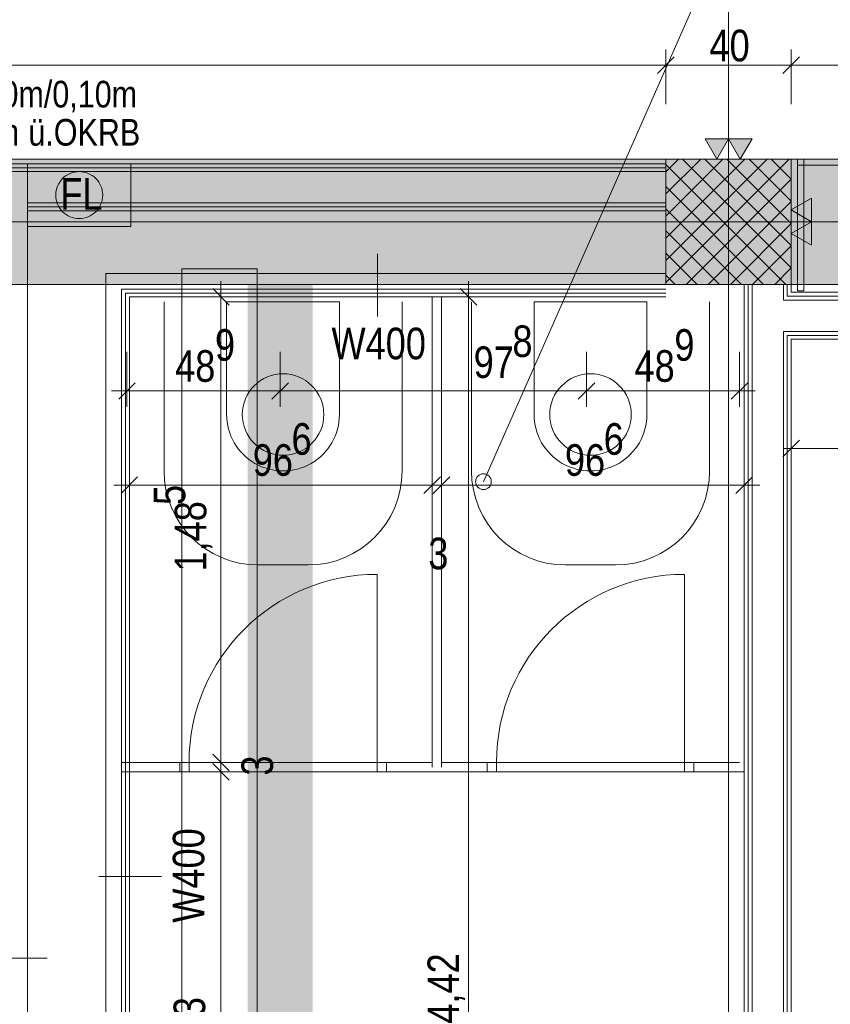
# Model space of a CAD drawing. Extents: x -620 to 300, y 62 to 1112.
# Tile 69 of 71: x -336 to -285, y 725 to 788. Entities that reach past the tile are written whole.
import ezdxf
from ezdxf.lldxf.tags import DXFTag

# ---------------------------------------------------------------- set-up
doc = ezdxf.new("R2010")
doc.units = 0
doc.layers.get('0').update_dxf_attribs({"lineweight": 13})
for name, color, linetype, lineweight, true_color in [('00 -Bauelemente -Dämmung innen', 7, 'Continuous', 9, 0xff7fe6), ('00 -Bauelemente -Gipskarton', 7, 'Continuous', 9, 0xff7fe6), ('30 -33 Aussenwände- 3 Aussenstützen', 7, 'Continuous', 50, 0x0000dd), ('30 -34 Innenwände- 11 Durchbruch', 4, 'Continuous', 9, 0x00ffff), ('30 -34 Innenwände- 2 nichttragend', 7, 'Continuous', 18, 0xff7fe6), ('30 -34 Innenwände- 4 Türen_Fenster', 7, 'Continuous', 15, 0x9955ff), ('30 -35 Decken- 1 Konstruktion-Träger- Stahlbeton', 7, 'grob-A06GA1998I', 13, 0x33aa00), ('40 -41 Abwasser_Wasser_Gas- 1 Abwasser + sanitäre Anlagen', 7, 'Continuous', 9, 0xff6633), ('40 -47 Nutzungspez. Anlagen- 4 Feuerlöschanlagen', 7, 'Continuous', 9, 0xff7fff), ('60 -61 Ausstattung -1 Möbel -verdeckt', 9, 'fein_strichliert-A06GA19B8I', 13, 0x808080), ('60- 61 allgemeine Ausstattung- 1 Möbel', 7, 'Continuous', 9, 0x00cccc), ('70 -72 Beschriftung- 2 Beschriftung Bauteile', 7, 'Continuous', 9, 0x9999ff), ('70 -75 Raumstempel-2 Verweislinie', 3, 'Continuous', 9, 0x00ff00), ('70 -76 Bemaßung- 2 Allgemein', 7, 'Continuous', 5, 0x6666cc), ('iwb_Schraffur_Unterzug', 7, 'Continuous', 5, 0xffffcc)]:
    doc.layers.add(name, color=color, linetype=linetype, lineweight=lineweight, true_color=true_color)
for name, color, linetype, lineweight in [('30 -35 Decken- 1 Konstruktion-Träger- Stahl Hohlprofil', 7, 'grob-A06GA1998I', 9), ('70 -71 Achsen- 1 Gebäudeachsen', 7, 'STRICHPUNKT2-A06GA19A8I', 18), ('70 -75 Raumstempel- 3 Wandstempel', 7, 'Continuous', 50)]:
    doc.layers.add(name, color=color, linetype=linetype, lineweight=lineweight)
doc.styles.get("Standard").update_dxf_attribs({"font": 'ARIALN.TTF'})
tags = doc.linetypes.add('fein_strichliert-A06GA19B8I', pattern=[4, 1, -2, 1]).pattern_tags.tags
tags[8:9] = [DXFTag(74, 4), DXFTag(75, 0), DXFTag(340, '0'), DXFTag(46, 0.0), DXFTag(50, 0.0), DXFTag(44, 0.0), DXFTag(45, 0.0)]
tags[6:7] = [DXFTag(74, 4), DXFTag(75, 0), DXFTag(340, '0'), DXFTag(46, 0.0), DXFTag(50, 0.0), DXFTag(44, 0.0), DXFTag(45, 0.0)]
tags[4:5] = [DXFTag(74, 4), DXFTag(75, 0), DXFTag(340, '0'), DXFTag(46, 0.0), DXFTag(50, 0.0), DXFTag(44, 0.0), DXFTag(45, 0.0)]
tags = doc.linetypes.add('grob-A06GA1998I', pattern=[14, 3, -8, 3]).pattern_tags.tags
tags[8:9] = [DXFTag(74, 4), DXFTag(75, 0), DXFTag(340, '0'), DXFTag(46, 0.0), DXFTag(50, 0.0), DXFTag(44, 0.0), DXFTag(45, 0.0)]
tags[6:7] = [DXFTag(74, 4), DXFTag(75, 0), DXFTag(340, '0'), DXFTag(46, 0.0), DXFTag(50, 0.0), DXFTag(44, 0.0), DXFTag(45, 0.0)]
tags[4:5] = [DXFTag(74, 4), DXFTag(75, 0), DXFTag(340, '0'), DXFTag(46, 0.0), DXFTag(50, 0.0), DXFTag(44, 0.0), DXFTag(45, 0.0)]
tags = doc.linetypes.add('STRICHPUNKT2-A06GA19A8I', pattern=[12.7, 6.35, -3.175, 0, -3.175]).pattern_tags.tags
tags[10:11] = [DXFTag(74, 4), DXFTag(75, 0), DXFTag(340, '0'), DXFTag(46, 0.0), DXFTag(50, 0.0), DXFTag(44, 0.0), DXFTag(45, 0.0)]
tags[8:9] = [DXFTag(74, 4), DXFTag(75, 0), DXFTag(340, '0'), DXFTag(46, 0.0), DXFTag(50, 0.0), DXFTag(44, 0.0), DXFTag(45, 0.0)]
tags[6:7] = [DXFTag(74, 4), DXFTag(75, 0), DXFTag(340, '0'), DXFTag(46, 0.0), DXFTag(50, 0.0), DXFTag(44, 0.0), DXFTag(45, 0.0)]
tags[4:5] = [DXFTag(74, 4), DXFTag(75, 0), DXFTag(340, '0'), DXFTag(46, 0.0), DXFTag(50, 0.0), DXFTag(44, 0.0), DXFTag(45, 0.0)]

# ---------------------------------------------------------------- blocks, each defined once
blk = doc.blocks.new('Referenz-A06GA19C8I')
at = {"layer": '00 -Bauelemente -Dämmung innen', "color": 0, "linetype": 'Continuous', "lineweight": -2, "ltscale": 0.13}
for p, q in [((-452.176, 777.814), (-295.176, 777.814)), ((-335.926, 775.814), (-335.926, 775.314)), ((-335.926, 775.814), (-295.176, 775.814)), ((-335.926, 775.314), (-335.926, 681.414)), ((-330.926, 681.414), (-330.926, 771.314)), ((-330.926, 771.314), (-295.176, 771.314)), ((-329.926, 770.314), (-295.176, 770.314)), ((-329.926, 680.914), (-329.926, 770.314)), ((-289.676, 648.414), (-289.676, 770.614)), ((-287.676, 769.614), (-287.676, 770.614)), ((-196.276, 769.614), (-287.676, 769.614)), ((-194.276, 767.614), (-287.676, 767.614)), ((-287.676, 646.414), (-287.676, 767.614))]:
    blk.add_line(p, q, dxfattribs=at)
at = {"layer": '00 -Bauelemente -Gipskarton', "color": 0, "linetype": 'Continuous', "lineweight": -2, "ltscale": 0.13}
for p, q in [((-452.176, 778.314), (-295.176, 778.314)), ((-452.176, 778.064), (-295.176, 778.064)), ((-452.176, 777.814), (-295.176, 777.814)), ((-335.926, 775.814), (-295.176, 775.814)), ((-335.926, 775.564), (-295.176, 775.564)), ((-335.926, 775.314), (-295.176, 775.314)), ((-329.926, 770.314), (-295.176, 770.314)), ((-329.926, 680.914), (-329.926, 770.314)), ((-290.176, 648.914), (-290.176, 770.614)), ((-289.926, 648.664), (-289.926, 770.614)), ((-289.676, 648.414), (-289.676, 770.614)), ((-287.676, 769.614), (-287.676, 770.614)), ((-287.426, 769.864), (-287.426, 770.614)), ((-287.176, 770.114), (-287.176, 770.614)), ((-329.676, 770.064), (-295.176, 770.064)), ((-329.676, 681.164), (-329.676, 770.064)), ((-329.426, 769.814), (-295.176, 769.814)), ((-329.426, 681.414), (-329.426, 769.814)), ((-196.526, 769.864), (-287.426, 769.864)), ((-196.776, 770.114), (-287.176, 770.114)), ((-196.276, 769.614), (-287.676, 769.614)), ((-287.676, 646.414), (-287.676, 767.614)), ((-194.276, 767.614), (-287.676, 767.614)), ((-287.426, 646.164), (-287.426, 767.364)), ((-194.026, 767.364), (-287.426, 767.364)), ((-193.776, 767.114), (-287.176, 767.114)), ((-287.176, 645.914), (-287.176, 767.114))]:
    blk.add_line(p, q, dxfattribs=at)
at = {"layer": '30 -33 Aussenwände- 3 Aussenstützen', "color": 0, "lineweight": -2}
for p, q in [((-295.176, 777.807), (-294.37, 778.614)), ((-295.176, 776.393), (-292.955, 778.614)), ((-295.176, 774.978), (-291.541, 778.614)), ((-295.176, 773.564), (-290.127, 778.614)), ((-295.176, 772.15), (-288.713, 778.614)), ((-295.176, 770.736), (-287.298, 778.614)), ((-294.107, 778.614), (-287.176, 771.683)), ((-292.693, 778.614), (-287.176, 773.097)), ((-291.279, 778.614), (-287.176, 774.511)), ((-289.865, 778.614), (-287.176, 775.925)), ((-288.45, 778.614), (-287.176, 777.34)), ((-295.176, 778.268), (-287.521, 770.614)), ((-293.884, 770.614), (-287.176, 777.322)), ((-295.176, 776.854), (-288.936, 770.614)), ((-295.176, 775.44), (-290.35, 770.614)), ((-292.47, 770.614), (-287.176, 775.907)), ((-291.176, 775.614), (-291.176, 773.614)), ((-292.176, 774.614), (-290.176, 774.614)), ((-291.056, 770.614), (-287.176, 774.493)), ((-295.176, 774.026), (-291.764, 770.614)), ((-289.642, 770.614), (-287.176, 773.079)), ((-295.176, 772.612), (-293.178, 770.614)), ((-288.227, 770.614), (-287.176, 771.665)), ((-295.176, 771.197), (-294.593, 770.614))]:
    blk.add_line(p, q, dxfattribs=at)
at = {"layer": '30 -33 Aussenwände- 3 Aussenstützen', "color": 0, "linetype": 'Continuous', "lineweight": -2, "ltscale": 0.13}
for p, q in [((-287.176, 778.614), (-295.176, 778.614)), ((-295.176, 778.614), (-295.176, 770.614)), ((-287.176, 770.614), (-287.176, 778.614)), ((-295.176, 770.614), (-287.176, 770.614))]:
    blk.add_line(p, q, dxfattribs=at)
at = {"layer": '30 -34 Innenwände- 2 nichttragend', "color": 0, "linetype": 'Continuous', "lineweight": -2, "ltscale": 0.13}
for p, q in [((-452.176, 778.314), (-295.176, 778.314)), ((-295.176, 775.314), (-295.176, 778.314)), ((-335.926, 775.314), (-335.926, 681.414)), ((-335.926, 775.314), (-295.176, 775.314)), ((-330.926, 681.414), (-330.926, 771.314)), ((-330.926, 771.314), (-295.176, 771.314)), ((-290.176, 648.914), (-290.176, 770.614)), ((-287.176, 770.114), (-287.176, 770.614)), ((-329.426, 681.414), (-329.426, 769.814)), ((-329.426, 769.814), (-295.176, 769.814)), ((-310.101, 739.814), (-310.101, 769.814)), ((-309.501, 739.814), (-309.501, 769.814)), ((-196.776, 770.114), (-287.176, 770.114)), ((-193.776, 767.114), (-287.176, 767.114)), ((-287.176, 645.914), (-287.176, 767.114)), ((-329.926, 740.114), (-329.426, 740.114)), ((-329.926, 739.514), (-329.426, 739.514)), ((-329.426, 740.114), (-326.214, 740.114)), ((-329.426, 739.514), (-326.214, 739.514)), ((-326.214, 739.514), (-326.214, 740.114)), ((-326.214, 739.514), (-326.214, 740.114)), ((-313.014, 740.114), (-310.101, 740.114)), ((-313.014, 739.514), (-313.014, 740.114)), ((-313.014, 739.514), (-313.014, 740.114)), ((-313.014, 739.514), (-306.589, 739.514)), ((-309.501, 740.114), (-306.589, 740.114)), ((-306.589, 739.514), (-306.589, 740.114)), ((-306.589, 739.514), (-306.589, 740.114)), ((-293.389, 739.514), (-293.389, 740.114)), ((-293.389, 739.514), (-293.389, 740.114)), ((-293.389, 740.114), (-290.476, 740.114)), ((-293.389, 739.514), (-290.176, 739.514))]:
    blk.add_line(p, q, dxfattribs=at)
at = {"layer": '30 -34 Innenwände- 4 Türen_Fenster', "color": 0, "linetype": 'grob-A06GA1998I', "lineweight": -2, "ltscale": 0.13}
for p, q in [((-313.614, 740.114), (-313.614, 752.114)), ((-293.989, 740.114), (-293.989, 752.114))]:
    blk.add_line(p, q, dxfattribs=at)
at = {"layer": '30 -34 Innenwände- 4 Türen_Fenster', "color": 0, "lineweight": -2}
for p, q in [((-326.214, 740.114), (-325.614, 740.114)), ((-326.214, 739.514), (-326.214, 740.114)), ((-325.614, 739.514), (-326.214, 739.514)), ((-325.614, 740.114), (-325.614, 739.514)), ((-313.614, 740.114), (-313.014, 740.114)), ((-313.614, 739.514), (-313.614, 740.114)), ((-313.014, 739.514), (-313.614, 739.514)), ((-313.014, 740.114), (-313.014, 739.514)), ((-306.589, 740.114), (-305.989, 740.114)), ((-306.589, 739.514), (-306.589, 740.114)), ((-305.989, 739.514), (-306.589, 739.514)), ((-305.989, 740.114), (-305.989, 739.514)), ((-293.989, 740.114), (-293.389, 740.114)), ((-293.989, 739.514), (-293.989, 740.114)), ((-293.389, 739.514), (-293.989, 739.514)), ((-293.389, 740.114), (-293.389, 739.514))]:
    blk.add_line(p, q, dxfattribs=at)
at = {"layer": '30 -34 Innenwände- 4 Türen_Fenster', "color": 0, "linetype": 'Continuous', "lineweight": -2, "ltscale": 0.13}
for p, q in [((-325.614, 739.514), (-325.614, 740.114)), ((-325.614, 740.114), (-313.614, 740.114)), ((-325.614, 740.114), (-313.614, 740.114)), ((-313.614, 739.514), (-325.614, 739.514)), ((-325.614, 739.514), (-313.614, 739.514)), ((-313.614, 740.114), (-313.614, 739.514)), ((-305.989, 739.514), (-305.989, 740.114)), ((-305.989, 740.114), (-293.989, 740.114)), ((-305.989, 740.114), (-293.989, 740.114)), ((-293.989, 739.514), (-305.989, 739.514)), ((-305.989, 739.514), (-293.989, 739.514)), ((-293.989, 740.114), (-293.989, 739.514))]:
    blk.add_line(p, q, dxfattribs=at)
at = {"layer": '30 -34 Innenwände- 4 Türen_Fenster', "color": 0, "linetype": 'grob-A06GA1998I', "lineweight": -2, "ltscale": 0.13}
for centre in [(-313.614, 740.114), (-293.989, 740.114)]:
    blk.add_ellipse(centre, major_axis=(0, 12), ratio=1, start_param=0, end_param=1.570796, dxfattribs=at)
at = {"layer": '30 -35 Decken- 1 Konstruktion-Träger- Stahl Hohlprofil', "color": 0, "linetype": 'grob-A06GA1998I', "lineweight": -2, "ltscale": 0.13}
for p, q in [((-326.076, 612.609), (-326.076, 771.614)), ((-326.076, 771.614), (-321.276, 771.614)), ((-321.276, 771.614), (-321.276, 612.609))]:
    blk.add_line(p, q, dxfattribs=at)
at = {"layer": '30 -35 Decken- 1 Konstruktion-Träger- Stahlbeton', "color": 0, "lineweight": -2}
for p, q in [((-539.606, 778.614), (34.824, 778.614)), ((-539.606, 770.614), (34.824, 770.614))]:
    blk.add_line(p, q, dxfattribs=at)
at = {"layer": '40 -41 Abwasser_Wasser_Gas- 1 Abwasser + sanitäre Anlagen', "color": 0, "linetype": 'Continuous', "lineweight": -2, "ltscale": 0.13}
for p, q in [((-316.014, 769.514), (-323.214, 769.514)), ((-323.214, 769.514), (-323.214, 762.314)), ((-316.014, 762.314), (-316.014, 769.514)), ((-303.589, 769.514), (-296.389, 769.514)), ((-303.589, 762.314), (-303.589, 769.514)), ((-296.389, 769.514), (-296.389, 762.314)), ((-320.839, 764.607), (-320.609, 764.716)), ((-320.609, 764.716), (-320.369, 764.802)), ((-320.369, 764.802), (-320.121, 764.864)), ((-320.121, 764.864), (-319.869, 764.901)), ((-319.869, 764.901), (-319.614, 764.914)), ((-319.614, 764.914), (-319.359, 764.901)), ((-319.359, 764.901), (-319.107, 764.864)), ((-319.107, 764.864), (-318.859, 764.802)), ((-318.859, 764.802), (-318.619, 764.716)), ((-318.619, 764.716), (-318.388, 764.607)), ((-301.214, 764.607), (-300.984, 764.716)), ((-300.984, 764.716), (-300.744, 764.802)), ((-300.744, 764.802), (-300.496, 764.864)), ((-300.496, 764.864), (-300.244, 764.901)), ((-300.244, 764.901), (-299.989, 764.914)), ((-299.989, 764.914), (-299.734, 764.901)), ((-299.734, 764.901), (-299.482, 764.864)), ((-299.482, 764.864), (-299.234, 764.802)), ((-299.234, 764.802), (-298.994, 764.716)), ((-298.994, 764.716), (-298.763, 764.607)), ((-321.624, 763.963), (-321.452, 764.152)), ((-321.452, 764.152), (-321.263, 764.323)), ((-321.263, 764.323), (-321.058, 764.475)), ((-321.058, 764.475), (-320.839, 764.607)), ((-318.388, 764.607), (-318.169, 764.475)), ((-318.169, 764.475), (-317.964, 764.323)), ((-317.964, 764.323), (-317.775, 764.152)), ((-317.775, 764.152), (-317.604, 763.963)), ((-301.999, 763.963), (-301.827, 764.152)), ((-301.827, 764.152), (-301.638, 764.323)), ((-301.638, 764.323), (-301.433, 764.475)), ((-301.433, 764.475), (-301.214, 764.607)), ((-298.763, 764.607), (-298.544, 764.475)), ((-298.544, 764.475), (-298.339, 764.323)), ((-298.339, 764.323), (-298.15, 764.152)), ((-298.15, 764.152), (-297.979, 763.963)), ((-322.016, 763.309), (-321.907, 763.539)), ((-321.907, 763.539), (-321.776, 763.758)), ((-321.776, 763.758), (-321.624, 763.963)), ((-317.604, 763.963), (-317.452, 763.758)), ((-317.452, 763.758), (-317.321, 763.539)), ((-317.321, 763.539), (-317.212, 763.309)), ((-302.391, 763.309), (-302.282, 763.539)), ((-302.282, 763.539), (-302.151, 763.758)), ((-302.151, 763.758), (-301.999, 763.963)), ((-297.979, 763.963), (-297.827, 763.758)), ((-297.827, 763.758), (-297.696, 763.539)), ((-297.696, 763.539), (-297.587, 763.309)), ((-322.201, 762.568), (-322.164, 762.821)), ((-322.164, 762.821), (-322.102, 763.068)), ((-322.102, 763.068), (-322.016, 763.309)), ((-317.212, 763.309), (-317.126, 763.068)), ((-317.126, 763.068), (-317.064, 762.821)), ((-317.064, 762.821), (-317.026, 762.568)), ((-302.576, 762.568), (-302.539, 762.821)), ((-302.539, 762.821), (-302.477, 763.068)), ((-302.477, 763.068), (-302.391, 763.309)), ((-297.587, 763.309), (-297.501, 763.068)), ((-297.501, 763.068), (-297.439, 762.821)), ((-297.439, 762.821), (-297.401, 762.568)), ((-322.214, 762.314), (-322.201, 762.568)), ((-322.201, 762.059), (-322.214, 762.314)), ((-317.026, 762.568), (-317.014, 762.314)), ((-317.014, 762.314), (-317.026, 762.059)), ((-302.589, 762.314), (-302.576, 762.568)), ((-302.576, 762.059), (-302.589, 762.314)), ((-297.401, 762.568), (-297.389, 762.314)), ((-297.389, 762.314), (-297.401, 762.059)), ((-322.164, 761.806), (-322.201, 762.059)), ((-322.102, 761.559), (-322.164, 761.806)), ((-322.016, 761.319), (-322.102, 761.559)), ((-317.126, 761.559), (-317.212, 761.319)), ((-317.064, 761.806), (-317.126, 761.559)), ((-317.026, 762.059), (-317.064, 761.806)), ((-302.539, 761.806), (-302.576, 762.059)), ((-302.477, 761.559), (-302.539, 761.806)), ((-302.391, 761.319), (-302.477, 761.559)), ((-297.501, 761.559), (-297.587, 761.319)), ((-297.439, 761.806), (-297.501, 761.559)), ((-297.401, 762.059), (-297.439, 761.806)), ((-321.907, 761.088), (-322.016, 761.319)), ((-321.776, 760.869), (-321.907, 761.088)), ((-321.624, 760.664), (-321.776, 760.869)), ((-317.452, 760.869), (-317.604, 760.664)), ((-317.321, 761.088), (-317.452, 760.869)), ((-317.212, 761.319), (-317.321, 761.088)), ((-302.282, 761.088), (-302.391, 761.319)), ((-302.151, 760.869), (-302.282, 761.088)), ((-301.999, 760.664), (-302.151, 760.869)), ((-297.827, 760.869), (-297.979, 760.664)), ((-297.696, 761.088), (-297.827, 760.869)), ((-297.587, 761.319), (-297.696, 761.088)), ((-321.452, 760.475), (-321.624, 760.664)), ((-321.263, 760.304), (-321.452, 760.475)), ((-321.058, 760.152), (-321.263, 760.304)), ((-317.964, 760.304), (-318.169, 760.152)), ((-317.775, 760.475), (-317.964, 760.304)), ((-317.604, 760.664), (-317.775, 760.475)), ((-301.827, 760.475), (-301.999, 760.664)), ((-301.638, 760.304), (-301.827, 760.475)), ((-301.433, 760.152), (-301.638, 760.304)), ((-298.339, 760.304), (-298.544, 760.152)), ((-298.15, 760.475), (-298.339, 760.304)), ((-297.979, 760.664), (-298.15, 760.475)), ((-320.839, 760.021), (-321.058, 760.152)), ((-320.609, 759.912), (-320.839, 760.021)), ((-320.369, 759.826), (-320.609, 759.912)), ((-320.121, 759.764), (-320.369, 759.826)), ((-319.869, 759.726), (-320.121, 759.764)), ((-319.614, 759.714), (-319.869, 759.726)), ((-319.359, 759.726), (-319.614, 759.714)), ((-319.107, 759.764), (-319.359, 759.726)), ((-318.859, 759.826), (-319.107, 759.764)), ((-318.619, 759.912), (-318.859, 759.826)), ((-318.388, 760.021), (-318.619, 759.912)), ((-318.169, 760.152), (-318.388, 760.021)), ((-301.214, 760.021), (-301.433, 760.152)), ((-300.984, 759.912), (-301.214, 760.021)), ((-300.744, 759.826), (-300.984, 759.912)), ((-300.496, 759.764), (-300.744, 759.826)), ((-300.244, 759.726), (-300.496, 759.764)), ((-299.989, 759.714), (-300.244, 759.726)), ((-299.734, 759.726), (-299.989, 759.714)), ((-299.482, 759.764), (-299.734, 759.726)), ((-299.234, 759.826), (-299.482, 759.764)), ((-298.994, 759.912), (-299.234, 759.826)), ((-298.763, 760.021), (-298.994, 759.912)), ((-298.544, 760.152), (-298.763, 760.021))]:
    blk.add_line(p, q, dxfattribs=at)
for centre in [(-319.614, 762.314), (-299.989, 762.314)]:
    blk.add_ellipse(centre, major_axis=(-3.6, 0), ratio=1, start_param=0, end_param=3.141593, dxfattribs=at)
at = {"layer": '40 -47 Nutzungspez. Anlagen- 4 Feuerlöschanlagen', "color": 0, "linetype": 'Continuous', "lineweight": -2, "ltscale": 0.13}
for p, q in [((-335.926, 774.314), (-335.926, 778.314)), ((-335.926, 778.314), (-329.326, 778.314)), ((-329.326, 778.314), (-329.326, 774.314)), ((-333.873, 777.147), (-333.786, 777.265)), ((-333.786, 777.265), (-333.687, 777.374)), ((-333.687, 777.374), (-333.578, 777.473)), ((-333.578, 777.473), (-333.46, 777.561)), ((-333.46, 777.561), (-333.333, 777.637)), ((-333.333, 777.637), (-333.2, 777.699)), ((-333.2, 777.699), (-333.062, 777.749)), ((-333.062, 777.749), (-332.919, 777.785)), ((-332.919, 777.785), (-332.773, 777.806)), ((-332.773, 777.806), (-332.626, 777.814)), ((-332.626, 777.814), (-332.479, 777.806)), ((-332.479, 777.806), (-332.334, 777.785)), ((-332.334, 777.785), (-332.191, 777.749)), ((-332.191, 777.749), (-332.052, 777.699)), ((-332.052, 777.699), (-331.919, 777.637)), ((-331.919, 777.637), (-331.793, 777.561)), ((-331.793, 777.561), (-331.675, 777.473)), ((-331.675, 777.473), (-331.566, 777.374)), ((-331.566, 777.374), (-331.467, 777.265)), ((-331.467, 777.265), (-331.379, 777.147)), ((-334.119, 776.461), (-334.097, 776.606)), ((-334.097, 776.606), (-334.062, 776.749)), ((-334.062, 776.749), (-334.012, 776.888)), ((-334.012, 776.888), (-333.949, 777.021)), ((-333.949, 777.021), (-333.873, 777.147)), ((-331.379, 777.147), (-331.303, 777.021)), ((-331.303, 777.021), (-331.24, 776.888)), ((-331.24, 776.888), (-331.191, 776.749)), ((-331.191, 776.749), (-331.155, 776.606)), ((-331.155, 776.606), (-331.134, 776.461)), ((-334.126, 776.314), (-334.119, 776.461)), ((-334.119, 776.167), (-334.126, 776.314)), ((-334.097, 776.021), (-334.119, 776.167)), ((-334.062, 775.878), (-334.097, 776.021)), ((-331.155, 776.021), (-331.191, 775.878)), ((-331.134, 776.167), (-331.155, 776.021)), ((-331.134, 776.461), (-331.126, 776.314)), ((-331.126, 776.314), (-331.134, 776.167)), ((-334.012, 775.74), (-334.062, 775.878)), ((-333.949, 775.607), (-334.012, 775.74)), ((-333.873, 775.48), (-333.949, 775.607)), ((-333.786, 775.362), (-333.873, 775.48)), ((-333.687, 775.253), (-333.786, 775.362)), ((-331.467, 775.362), (-331.566, 775.253)), ((-331.379, 775.48), (-331.467, 775.362)), ((-331.303, 775.607), (-331.379, 775.48)), ((-331.24, 775.74), (-331.303, 775.607)), ((-331.191, 775.878), (-331.24, 775.74)), ((-333.578, 775.154), (-333.687, 775.253)), ((-333.46, 775.066), (-333.578, 775.154)), ((-333.333, 774.991), (-333.46, 775.066)), ((-333.2, 774.928), (-333.333, 774.991)), ((-333.062, 774.878), (-333.2, 774.928)), ((-332.919, 774.842), (-333.062, 774.878)), ((-332.773, 774.821), (-332.919, 774.842)), ((-332.626, 774.814), (-332.773, 774.821)), ((-332.479, 774.821), (-332.626, 774.814)), ((-332.334, 774.842), (-332.479, 774.821)), ((-332.191, 774.878), (-332.334, 774.842)), ((-332.052, 774.928), (-332.191, 774.878)), ((-331.919, 774.991), (-332.052, 774.928)), ((-331.793, 775.066), (-331.919, 774.991)), ((-331.675, 775.154), (-331.793, 775.066)), ((-331.566, 775.253), (-331.675, 775.154)), ((-329.326, 774.314), (-335.926, 774.314))]:
    blk.add_line(p, q, dxfattribs=at)
at = {"layer": '60 -61 Ausstattung -1 Möbel -verdeckt', "color": 0, "linetype": 'fein_strichliert-A06GA19B8I', "lineweight": -2, "ltscale": 0.13}
for p, q in [((-327.214, 758.714), (-327.214, 769.514)), ((-312.014, 769.514), (-312.014, 758.714)), ((-307.589, 769.514), (-307.589, 758.714)), ((-292.389, 758.714), (-292.389, 769.514)), ((-318.014, 752.714), (-321.214, 752.714)), ((-301.589, 752.714), (-298.389, 752.714))]:
    blk.add_line(p, q, dxfattribs=at)
for centre, major_axis in [((-321.214, 758.714), (-6, 0)), ((-318.014, 758.714), (0, -6)), ((-301.589, 758.714), (-6, 0)), ((-298.389, 758.714), (0, -6))]:
    blk.add_ellipse(centre, major_axis=major_axis, ratio=1, start_param=0, end_param=1.570796, dxfattribs=at)
at = {"layer": '60- 61 allgemeine Ausstattung- 1 Möbel', "color": 0, "linetype": 'fein_strichliert-A06GA19B8I', "lineweight": -2, "ltscale": 0.13}
for p, q in [((-286.776, 778.614), (-286.376, 778.614)), ((-286.776, 770.214), (-286.776, 778.614)), ((-286.776, 778.614), (-196.776, 778.614)), ((-286.776, 778.214), (-286.776, 778.614)), ((-286.376, 778.614), (-286.376, 770.214)), ((-196.776, 778.214), (-286.776, 778.214)), ((-286.376, 770.214), (-286.776, 770.214))]:
    blk.add_line(p, q, dxfattribs=at)
at = {"layer": '70 -71 Achsen- 1 Gebäudeachsen', "color": 0, "linetype": 'STRICHPUNKT2-A06GA19A8I', "lineweight": -2, "ltscale": 0.13}
for p, q in [((-291.176, 1084.554), (-291.176, 85.114)), ((-539.606, 774.614), (74.639, 774.614))]:
    blk.add_line(p, q, dxfattribs=at)
at = {"layer": '70 -72 Beschriftung- 2 Beschriftung Bauteile', "color": 0, "lineweight": -2}
for p, q in [((-291.926, 778.614), (-292.676, 779.913)), ((-292.676, 779.913), (-291.176, 779.913)), ((-291.176, 779.913), (-291.926, 778.614)), ((-290.426, 778.614), (-291.176, 779.913)), ((-291.176, 779.913), (-289.676, 779.913)), ((-289.676, 779.913), (-290.426, 778.614)), ((-287.176, 775.364), (-285.877, 776.114)), ((-285.877, 776.114), (-285.877, 774.614)), ((-285.877, 774.614), (-287.176, 775.364)), ((-287.176, 773.864), (-285.877, 774.614)), ((-285.877, 774.614), (-285.877, 773.114)), ((-285.877, 773.114), (-287.176, 773.864))]:
    blk.add_line(p, q, dxfattribs=at)
for points in [[(-291.926, 778.614), (-292.676, 779.913), (-291.926, 779.913)], [(-291.926, 778.614), (-291.926, 779.913), (-291.176, 779.913)], [(-290.426, 778.614), (-291.176, 779.913), (-290.426, 779.913)], [(-290.426, 778.614), (-290.426, 779.913), (-289.676, 779.913)], [(-285.877, 774.614), (-287.176, 775.364), (-285.877, 776.114)], [(-285.877, 773.114), (-287.176, 773.864), (-285.877, 774.614)]]:
    blk.add_solid(points, dxfattribs=at)
at = {"layer": '70 -75 Raumstempel- 3 Wandstempel', "color": 0, "linetype": 'Continuous', "lineweight": -2, "ltscale": 0.13}
for p, q in [((-313.579, 768.564), (-313.579, 772.564)), ((-327.365, 732.828), (-331.365, 732.828)), ((-338.676, 727.614), (-334.676, 727.614))]:
    blk.add_line(p, q, dxfattribs=at)
at = {"layer": '70 -75 Raumstempel-2 Verweislinie', "color": 0, "linetype": 'Continuous', "lineweight": -2, "ltscale": 0.13}
blk.add_line((-306.821, 758.028), (-290.017, 796.098), dxfattribs=at)
at = {"layer": '70 -75 Raumstempel-2 Verweislinie', "color": 0, "linetype": 'ByBlock', "lineweight": -2, "ltscale": 0.13}
blk.add_circle((-306.821, 758.028), 0.5, dxfattribs=at)
at = {"layer": '70 -76 Bemaßung- 2 Allgemein', "color": 0, "linetype": 'Continuous', "lineweight": -2, "ltscale": 0.13}
for p, q in [((-295.176, 782.114), (-295.176, 785.614)), ((-295.176, 782.114), (-295.176, 785.614)), ((-287.176, 782.114), (-287.176, 785.614)), ((-287.176, 782.114), (-287.176, 785.614)), ((-294.646, 785.144), (-295.707, 784.083)), ((-295.707, 784.083), (-294.646, 785.144)), ((-286.646, 785.144), (-287.707, 784.083)), ((-287.707, 784.083), (-286.646, 785.144)), ((-296.237, 784.614), (-451.116, 784.614)), ((-294.176, 784.614), (-296.237, 784.614)), ((-296.176, 784.614), (-294.116, 784.614)), ((-288.237, 784.614), (-294.116, 784.614)), ((-286.176, 784.614), (-288.237, 784.614)), ((-288.176, 784.614), (-286.116, 784.614)), ((-197.837, 784.614), (-286.116, 784.614)), ((-324.107, 770.344), (-323.046, 769.283)), ((-323.576, 770.814), (-323.576, 768.753)), ((-308.307, 770.344), (-307.246, 769.283)), ((-307.776, 770.814), (-307.776, 768.753)), ((-326.076, 769.814), (-322.576, 769.814)), ((-310.276, 769.814), (-306.776, 769.814)), ((-323.576, 741.174), (-323.576, 768.753)), ((-307.776, 682.474), (-307.776, 768.753)), ((-329.576, 766.314), (-329.576, 762.814)), ((-319.801, 766.314), (-319.801, 762.814)), ((-319.801, 766.314), (-319.801, 762.814)), ((-300.251, 766.314), (-300.251, 762.814)), ((-300.251, 766.314), (-300.251, 762.814)), ((-290.476, 766.314), (-290.476, 762.814)), ((-330.107, 763.283), (-329.046, 764.344)), ((-320.332, 763.283), (-319.271, 764.344)), ((-319.271, 764.344), (-320.332, 763.283)), ((-300.782, 763.283), (-299.721, 764.344)), ((-299.721, 764.344), (-300.782, 763.283)), ((-289.946, 764.344), (-291.007, 763.283)), ((-330.576, 763.814), (-328.516, 763.814)), ((-328.516, 763.814), (-320.862, 763.814)), ((-318.801, 763.814), (-320.862, 763.814)), ((-320.801, 763.814), (-318.741, 763.814)), ((-318.741, 763.814), (-301.312, 763.814)), ((-299.251, 763.814), (-301.312, 763.814)), ((-301.251, 763.814), (-299.191, 763.814)), ((-299.191, 763.814), (-291.537, 763.814)), ((-289.476, 763.814), (-291.537, 763.814)), ((-287.176, 762.141), (-287.176, 759.141)), ((-329.426, 760.314), (-329.426, 756.814)), ((-310.101, 760.314), (-310.101, 756.814)), ((-310.101, 760.314), (-310.101, 756.814)), ((-309.501, 760.314), (-309.501, 756.814)), ((-309.501, 760.314), (-309.501, 756.814)), ((-290.176, 760.314), (-290.176, 756.814)), ((-287.707, 759.611), (-286.646, 760.672)), ((-287.676, 760.141), (-286.116, 760.141)), ((-242.737, 760.141), (-286.116, 760.141)), ((-329.957, 757.283), (-328.896, 758.344)), ((-309.571, 758.344), (-310.632, 757.283)), ((-309.571, 758.344), (-310.632, 757.283)), ((-310.032, 757.283), (-308.971, 758.344)), ((-310.032, 757.283), (-308.971, 758.344)), ((-289.646, 758.344), (-290.707, 757.283)), ((-330.426, 757.814), (-328.366, 757.814)), ((-328.366, 757.814), (-311.162, 757.814)), ((-311.162, 757.814), (-312.222, 757.814)), ((-309.101, 757.814), (-311.162, 757.814)), ((-309.101, 757.814), (-311.162, 757.814)), ((-310.501, 757.814), (-308.441, 757.814)), ((-310.501, 757.814), (-308.441, 757.814)), ((-310.101, 757.814), (-309.501, 757.814)), ((-308.441, 757.814), (-291.237, 757.814)), ((-308.441, 757.814), (-307.38, 757.814)), ((-289.176, 757.814), (-291.237, 757.814)), ((-323.576, 741.174), (-323.576, 742.234)), ((-323.576, 739.114), (-323.576, 741.174)), ((-323.576, 739.114), (-323.576, 741.174)), ((-323.046, 739.583), (-324.107, 740.644)), ((-323.046, 739.583), (-324.107, 740.644)), ((-323.576, 740.514), (-323.576, 738.453)), ((-323.576, 740.514), (-323.576, 738.453)), ((-326.076, 740.114), (-322.576, 740.114)), ((-326.076, 740.114), (-322.576, 740.114)), ((-326.076, 739.514), (-322.576, 739.514)), ((-326.076, 739.514), (-322.576, 739.514)), ((-324.107, 740.044), (-323.046, 738.983)), ((-324.107, 740.044), (-323.046, 738.983)), ((-323.576, 739.514), (-323.576, 740.114)), ((-323.576, 738.453), (-323.576, 737.393)), ((-323.576, 709.974), (-323.576, 738.453))]:
    blk.add_line(p, q, dxfattribs=at)
at = {"layer": '30 -34 Innenwände- 11 Durchbruch', "color": 0, "linetype": 'Continuous', "lineweight": -2, "ltscale": 0.13, "char_height": 1.7, "attachment_point": 1}
for s, insert in [('{\\fArial Narrow;0,20m/0,10m}', (-340.297, 783.606)), ('{\\fArial Narrow;3,25m}', (-341.874, 781.171)), ('{\\fArial Narrow;ü.OKRB}', (-335.875, 781.171))]:
    blk.add_mtext(s, dxfattribs=dict(at, insert=insert))
at = {"layer": '40 -47 Nutzungspez. Anlagen- 4 Feuerlöschanlagen', "color": 0, "linetype": 'Continuous', "lineweight": -2, "ltscale": 0.13, "insert": (-333.831, 777.396), "char_height": 2.01377, "attachment_point": 1}
blk.add_mtext('{\\fArial Narrow;FL}', dxfattribs=at)
at = {"layer": '70 -75 Raumstempel- 3 Wandstempel', "color": 0, "linetype": 'Continuous', "lineweight": -2, "ltscale": 0.13, "insert": (-316.521, 767.852), "char_height": 2.01377, "attachment_point": 1}
blk.add_mtext('{\\fArial Narrow;W400}', dxfattribs=at)
at = {"layer": '70 -75 Raumstempel- 3 Wandstempel', "color": 0, "linetype": 'Continuous', "lineweight": -2, "ltscale": 0.13, "insert": (-326.653, 729.886), "char_height": 2.01377, "attachment_point": 1, "rotation": 90}
blk.add_mtext('{\\fArial Narrow;W400}', dxfattribs=at)
at = {"layer": '70 -76 Bemaßung- 2 Allgemein', "color": 0, "linetype": 'Continuous', "lineweight": -2, "ltscale": 0.13, "char_height": 2.01377, "attachment_point": 1}
for s, insert in [('{\\fArial Narrow;40}', (-292.393, 786.865)), ('{\\fArial Narrow;9}', (-323.961, 767.76)), ('{\\fArial Narrow;8}', (-304.974, 767.998)), ('{\\fArial Narrow;9}', (-294.636, 767.76)), ('{\\fArial Narrow;97}', (-307.447, 766.656)), ('{\\fArial Narrow;48}', (-326.503, 766.417)), ('{\\fArial Narrow;48}', (-297.178, 766.417)), ('{\\fArial Narrow;6}', (-319.074, 761.76)), ('{\\fArial Narrow;6}', (-299.149, 761.76)), ('{\\fArial Narrow;96}', (-321.547, 760.417)), ('{\\fArial Narrow;96}', (-301.622, 760.417)), ('{\\fArial Narrow;3}', (-310.342, 754.453))]:
    blk.add_mtext(s, dxfattribs=dict(at, insert=insert))
at = {"layer": '70 -76 Bemaßung- 2 Allgemein', "color": 0, "linetype": 'Continuous', "lineweight": -2, "ltscale": 0.13, "char_height": 2.01377, "attachment_point": 1, "rotation": 90}
for s, insert in [('{\\fArial Narrow;5}', (-327.869, 756.539)), ('{\\fArial Narrow;1,48}', (-326.526, 752.294)), ('{\\fArial Narrow;3}', (-322.271, 739.273)), ('{\\fArial Narrow;4,42}', (-310.392, 723.441)), ('{\\fArial Narrow;1,53}', (-326.602, 720.65))]:
    blk.add_mtext(s, dxfattribs=dict(at, insert=insert))
blk = doc.blocks.new('Referenz-A06GA19E8I')
at = {"layer": 'iwb_Schraffur_Unterzug', "linetype": 'Continuous', "ltscale": 0.13}
for points in [[(-539.606, 778.614), (74.639, 778.614), (74.639, 774.468)], [(-539.606, 778.614), (74.639, 774.468), (-539.606, 776.96)], [(-539.606, 776.96), (74.639, 774.468), (74.639, 770.614)], [(-539.606, 776.96), (74.639, 770.614), (-539.606, 770.614)], [(-321.876, 612.955), (-321.876, 771.955), (-317.726, 612.955), (-317.726, 771.955)]]:
    blk.add_solid(points, dxfattribs=at)

msp = doc.modelspace()

# ---------------------------------------------------------------- block references
at = {"color": 8, "lineweight": 13, "ltscale": 0.13, "true_color": 0x808080}
msp.add_blockref('Referenz-A06GA19C8I', (0, 0), dxfattribs=at)
at = {"color": 8, "lineweight": 25, "ltscale": 0.25, "true_color": 0x808080}
msp.add_blockref('Referenz-A06GA19E8I', (0, 0), dxfattribs=at)

doc.saveas('drawing.dxf')
